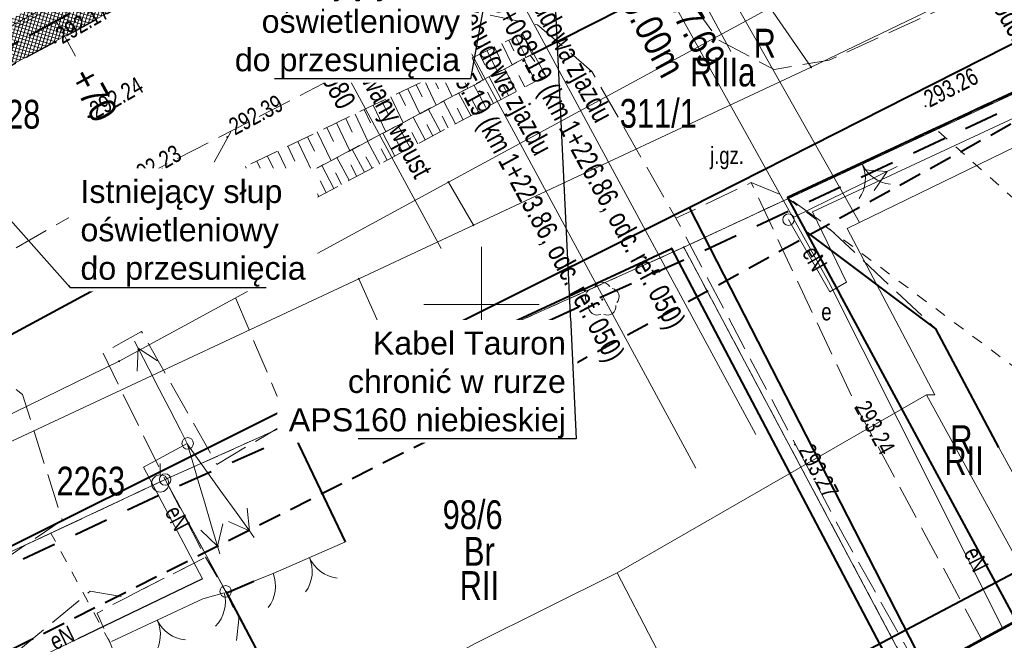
# Model space of a CAD drawing. Header units: metres. Extents: x 7437415 to 7437762, y 5556624 to 5556902.
# Tile 20 of 47: x 7437580 to 7437623, y 5556685 to 5556712. Entities that reach past the tile are written whole.
import ezdxf
from ezdxf import colors
from ezdxf.entities.mleader import LeaderData, LeaderLine
from ezdxf.math import Vec2, Vec3

# ---------------------------------------------------------------- set-up
doc = ezdxf.new("R2010")
doc.units = ezdxf.units.M
doc.header["$MEASUREMENT"] = 0
for name, pattern in [('314-500', [2.5, 2, -0.5]), ('BUBZ01-500', [1.75, 1.25, -0.5]), ('EGBK02-500', [2, 1.5, -0.5]), ('EGBO02-500', [2.5, 1.5, -1]), ('EGBU01-500', [1, 0.5, -0.5]), ('KTCR02-500', [1.5, 1, -0.5]), ('KTJZ01-500', [2, 1.5, -0.5])]:
    doc.linetypes.add(name, pattern=pattern)
doc.layers.get('0').update_dxf_attribs({"color": 250, "lineweight": 5})
for name, color, linetype, lineweight in [('131-Punkt osnowy pomiarowej', 7, 'Continuous', 5), ('131-Punkt osnowy pomiarowej-Atr103', 7, 'Continuous', 5), ('202-Punkt graniczny stabilizowany trwale', 7, 'Continuous', 5), ('203-Punkt załamania granicy działki nie stabilizowany', 7, 'Continuous', 5), ('510-Podpora jednosłupowa symb.-STPOW', 7, 'Continuous', 5), ('905-Brama w ogrodzeniu', 7, 'Continuous', 5), ('brama (linia) - symbol', 7, 'Continuous', 5), ('BUBZ01', 250, 'Continuous', 5), ('BUIB02_01', 250, 'Continuous', 5), ('BUIB05_01', 250, 'Continuous', 5), ('D_kilometraz', 7, 'Continuous', 13), ('D_kraweznik', 7, 'Continuous', 20), ('D_obrzeze', 7, 'Continuous', 20), ('D_opis trasy', 7, 'Continuous', 13), ('D_opisy', 7, 'Continuous', 13), ('DS_chodniki', 4, 'Continuous', 0), ('DS_pobocze', 1, 'Continuous', 0), ('EGBD03', 250, 'Continuous', 5), ('EGBK02', 250, 'Continuous', 5), ('EGBO02', 250, 'Continuous', 5), ('EGBP04_02', 250, 'Continuous', 5), ('EGBP04_03', 250, 'Continuous', 5), ('EGBU01', 250, 'Continuous', 5), ('Elektryka_kanalizacja_technologiczna', 1, '314-500', 40), ('Elektryka_opisy_kabli', 7, 'Continuous', 13), ('furtka (linia) - symbol', 7, 'Continuous', 5), ('KTCR02', 250, 'Continuous', 5), ('KTJZ01', 250, 'Continuous', 5), ('KTOK02', 250, 'Continuous', 5), ('KTOK04', 250, 'Continuous', 5), ('KTOK05_01', 250, 'Continuous', 5), ('MPZP', 250, 'Continuous', 5), ('OBOP02_01', 250, 'Continuous', 5), ('OSSP03', 250, 'Continuous', 5), ('przewód elektroenergetyczny (linia)', 7, 'Continuous', 5), ('przewód elektroenergetyczny (linia)-Atr1', 7, 'Continuous', 5), ('przewód elektroenergetyczny niskiego napięcia (linia) - symbol', 7, 'Continuous', 5), ('punkt wysokościowy sztuczny', 7, 'Continuous', 5), ('RTPW01', 250, 'Continuous', 5), ('RTPW02', 250, 'Continuous', 5), ('rura ochronna - przewód elektroenergetyczny (linia)', 7, 'Continuous', 5), ('rzedne dla projektanta', 250, 'Continuous', 5), ('SUPE', 250, 'Continuous', 5), ('SUPE04', 250, 'Continuous', 5), ('SUPE_01', 250, 'Continuous', 5), ('SUPG_01', 250, 'Continuous', 5), ('SUSM04_01_E', 250, 'Continuous', 5), ('SUUS17_01_E', 250, 'Continuous', 5), ('słup (punkt)', 7, 'Continuous', 5), ('Warstwa 1', 250, 'Continuous', 5), ('Warstwa 3', 250, 'Continuous', 5)]:
    doc.layers.add(name, color=color, linetype=linetype, lineweight=lineweight)
doc.styles.get("Standard").update_dxf_attribs({"font": 'txt.shx', "width": 0.75})
doc.styles.add('STYL_ARIAL', font='simplex.shx', dxfattribs={"width": 0.75, "oblique": 0.1})
doc.styles.add('Style-Arial Narrow', font='ARIALN.TTF')
doc.linetypes.add('KTOK05_01-500', pattern='A,3.75,[13,dgnlstyle-rozp_2015.shx,S=0.002778,R=0,X=0,Y=0],3.75', length=7.5)

# ---------------------------------------------------------------- blocks, each defined once
blk = doc.blocks.new('PE04')
at = {"color": 0, "linetype": 'Continuous', "lineweight": 13, "ltscale": 10}
for p, q in [((46.5, 0), (37.84, 5)), ((6.5, 0), (0, 0)), ((6.5, 0), (16.5, 0)), ((16.5, 0), (26.5, 0)), ((26.5, 0), (36.5, 0)), ((36.5, 0), (46.5, 0)), ((46.5, 0), (37.84, -5)), ((46.5, 0), (50, 0))]:
    blk.add_line(p, q, dxfattribs=at)
blk = doc.blocks.new('OK04')
at = {"color": 0, "linetype": 'Continuous', "lineweight": 0, "ltscale": 10}
blk.add_arc((15, 0.01), 15, 120, 180, dxfattribs=at)
blk = doc.blocks.new('OK02')
at = {"layer": 'brama (linia) - symbol', "color": 0, "linetype": 'Continuous', "lineweight": 13, "ltscale": 10}
for centre, start, end in [((-15, 0), 0, 60), ((15, 0), 120, 180)]:
    blk.add_arc(centre, 15, start, end, dxfattribs=at)
blk = doc.blocks.new('131')
at = {"color": 0, "linetype": 'Continuous', "lineweight": 13, "ltscale": 10}
blk.add_line((0, 3.75), (0, 8.75), dxfattribs=at)
blk.add_circle((0, 0), 3.75, dxfattribs=at)
blk = doc.blocks.new('203')
at = {"layer": '203-Punkt załamania granicy działki nie stabilizowany', "linetype": 'Continuous', "lineweight": 13}
h = blk.add_hatch(color=96, dxfattribs=at)
edge = h.paths.add_edge_path()
edge.add_arc((0, 0), 0.45, 0, 360)
blk = doc.blocks.new('202')
at = {"layer": '202-Punkt graniczny stabilizowany trwale', "color": 96, "linetype": 'Continuous', "lineweight": 13}
blk.add_circle((0, 0), 2.5, dxfattribs=at)
blk = doc.blocks.new('510')
at = {"layer": '510-Podpora jednosłupowa symb.-STPOW', "color": 0, "linetype": 'Continuous', "lineweight": 13}
blk.add_circle((0, 0), 2.5, dxfattribs=at)
blk = doc.blocks.new('PW02')
at = {"layer": 'punkt wysokościowy sztuczny', "linetype": 'Continuous', "lineweight": 13}
h = blk.add_hatch(color=0, dxfattribs=at)
edge = h.paths.add_edge_path()
edge.add_arc((0, 0), 0.45, 0, 360)
blk = doc.blocks.new('905')
at = {"layer": '905-Brama w ogrodzeniu', "color": 0, "linetype": 'Continuous', "lineweight": 13}
for centre, start, end in [((-15, 0), 0, 60), ((15, 0), 120, 180)]:
    blk.add_arc(centre, 15, start, end, dxfattribs=at)
blk = doc.blocks.new('SM04')
at = {"layer": 'słup (punkt)', "color": 0, "linetype": 'Continuous', "lineweight": 13}
blk.add_circle((0, 0), 2.5, dxfattribs=at)
blk = doc.blocks.new('SUUS17_01')
at = {"color": 250, "linetype": 'Continuous', "lineweight": 13}
blk.add_wipeout([(-0.5, 0.25), (0.5, 0.25), (0.5, -0.25), (-0.5, -0.25)], dxfattribs=at).dxf.layer = 'SUUS17_01_E'
blk = doc.blocks.new('SUPE04')
at = {"layer": 'SUPE04', "color": 1, "linetype": 'Continuous', "lineweight": 13}
blk.add_line((5.25, 0), (0.25, 0), dxfattribs=at)
at = {"layer": 'SUPE04', "color": 1, "linetype": 'Continuous', "lineweight": 13, "flags": 128}
blk.add_lwpolyline([(3.9, 0.5), (4.766, 0), (3.9, -0.5)], dxfattribs=at)
blk = doc.blocks.new('OBOP02_01')
at = {"layer": 'OBOP02_01', "linetype": 'Continuous', "lineweight": 13}
h = blk.add_hatch(color=96, dxfattribs=at)
edge = h.paths.add_edge_path()
edge.add_arc((0, 0), 0.05, 0, 360)
at = {"layer": 'OBOP02_01', "color": 96, "linetype": 'Continuous', "lineweight": 13}
for centre, start, end in [((-0.357, 0.116), 102.1471, 221.8529), ((0, 0.375), 30.1471, 149.8529), ((0.357, 0.116), 318.1471, 77.8529), ((-0.22, -0.303), 174.1472, 293.8529), ((0.22, -0.303), 246.1471, 5.8529)]:
    blk.add_arc(centre, 0.375, start, end, dxfattribs=at)
blk = doc.blocks.new('_None')
blk = doc.blocks.new('_Oblique')
at = {"color": 0, "linetype": 'ByBlock', "lineweight": -2}
blk.add_line((-5, -5), (5, 5), dxfattribs=at)

msp = doc.modelspace()

# ---------------------------------------------------------------- hatches: boundary and pattern name
at = {"layer": 'DS_chodniki', "lineweight": 9}
h = msp.add_hatch(dxfattribs=at)
h.set_pattern_fill('CROSSHATCH', color=252, style=0, pattern_type=2)
h.set_pattern_definition([(73.46674, (7437570.81996, 5556706.75558), (-0.1437982, 0.04268577), []), (343.46675, (7437570.81996, 5556706.75558), (0.04268577, 0.1437982), [])])
h.paths.add_polyline_path([(7437562.402, 5556702.828, -0.023893), (7437532.396, 5556688.415), (7437530.778, 5556687.731, -0.394504), (7437522.445, 5556690.787), (7437521.799, 5556692.066), (7437520.46, 5556691.39), (7437521.106, 5556690.111, 0.394504), (7437531.362, 5556686.349), (7437532.98, 5556687.034, 0.021064), (7437559.623, 5556699.646), (7437559.623, 5556699.646), (7437559.888, 5556699.785, 0.002613), (7437563.116, 5556701.508), (7437592.616, 5556717.455), (7437593.223, 5556719.488)])
at = {"layer": 'DS_pobocze', "lineweight": 9}
h = msp.add_hatch(dxfattribs=at)
h.set_pattern_fill('CROSSHATCH', color=252, style=0, pattern_type=2)
h.set_pattern_definition([(73.46674, (7437527.08768, 5556687.80706), (-0.1437982, 0.04268577), []), (343.46675, (7437527.08768, 5556687.80706), (0.04268577, 0.1437982), [])])
edge = h.paths.add_edge_path()
edge.add_line((7437522.395, 5556691.265), (7437521.806, 5556692.07))
edge.add_line((7437521.806, 5556692.07), (7437521.799, 5556692.066))
edge.add_line((7437521.799, 5556692.066), (7437522.445, 5556690.787))
edge.add_arc((7437528.247, 5556693.718), 6.5, 206.8008, 292.9185)
edge.add_line((7437530.778, 5556687.731), (7437532.396, 5556688.415))
edge.add_arc((7437396.683, 5557009.404), 348.5, 292.91854, 298.39337)
edge.add_line((7437562.402, 5556702.828), (7437593.223, 5556719.488))
edge.add_line((7437593.223, 5556719.488), (7437593.104, 5556719.708))
edge.add_line((7437593.104, 5556719.708), (7437562.283, 5556703.048))
edge.add_arc((7437396.683, 5557009.404), 348.25, 292.91854, 298.39337, ccw=False)
edge.add_line((7437532.299, 5556688.645), (7437530.681, 5556687.961))
edge.add_arc((7437528.247, 5556693.718), 6.25, 207.0612, 292.9185, ccw=False)
edge.add_line((7437522.681, 5556690.874), (7437522.395, 5556691.265))

# ---------------------------------------------------------------- linework, layer by layer
at = {"layer": 'BUBZ01', "color": 7, "linetype": 'BUBZ01-500', "lineweight": 13, "flags": 128}
for points in [[(7437524.04, 5556689.42), (7437535.53, 5556693.23), (7437548.16, 5556699.51), (7437558.6, 5556704.26), (7437575.67, 5556713.15), (7437589.43, 5556720.35), (7437590.07, 5556719.5), (7437590.16, 5556717.95), (7437574.86, 5556709.22), (7437552.89, 5556697.48), (7437530.34, 5556687.12), (7437524.27, 5556688.21), (7437524.04, 5556689.42)], [(7437601.78, 5556711.76), (7437602.2, 5556710.86), (7437588.95, 5556703.85), (7437588.42, 5556704.59), (7437588.73, 5556705.5), (7437601.78, 5556711.76)], [(7437588.95, 5556703.85), (7437602.11, 5556710.83), (7437602.79, 5556709.93), (7437589.37, 5556702.79), (7437588.95, 5556703.85)]]:
    msp.add_lwpolyline(points, close=True, dxfattribs=at)
at = {"layer": 'BUBZ01', "color": 7, "linetype": 'Continuous', "lineweight": 13, "flags": 128}
for points in [[(7437601.5, 5556711.63), (7437601.94, 5556710.72)], [(7437600.57, 5556711.18), (7437600.79, 5556710.71)], [(7437600.88, 5556711.33), (7437601.33, 5556710.4)], [(7437601.19, 5556711.48), (7437601.41, 5556711.02)], [(7437599.92, 5556710.87), (7437600.16, 5556710.39)], [(7437600.25, 5556711.02), (7437600.71, 5556710.07)], [(7437598.92, 5556710.39), (7437599.41, 5556709.38)], [(7437599.26, 5556710.55), (7437599.5, 5556710.05)], [(7437599.59, 5556710.71), (7437600.07, 5556709.73)], [(7437602.35, 5556709.7), (7437601.83, 5556710.68)], [(7437597.89, 5556709.89), (7437598.14, 5556709.37)], [(7437598.24, 5556710.06), (7437598.73, 5556709.03)], [(7437598.58, 5556710.23), (7437598.83, 5556709.72)], [(7437600.85, 5556708.9), (7437600.33, 5556709.88)], [(7437601.52, 5556709.25), (7437601, 5556710.24)], [(7437601.88, 5556709.45), (7437601.62, 5556709.94)], [(7437597.17, 5556709.55), (7437597.43, 5556709.01)], [(7437597.53, 5556709.72), (7437598.04, 5556708.66)], [(7437600.19, 5556708.55), (7437599.67, 5556709.54)], [(7437601.18, 5556709.07), (7437600.92, 5556709.57)], [(7437596.43, 5556709.2), (7437596.7, 5556708.64)], [(7437596.8, 5556709.37), (7437597.33, 5556708.28)], [(7437599.54, 5556708.2), (7437599.01, 5556709.19)], [(7437600.52, 5556708.72), (7437600.26, 5556709.22)], [(7437595.29, 5556708.65), (7437595.84, 5556707.5)], [(7437595.68, 5556708.83), (7437595.95, 5556708.27)], [(7437596.06, 5556709.02), (7437596.6, 5556707.89)], [(7437598.88, 5556707.85), (7437598.35, 5556708.84)], [(7437599.87, 5556708.37), (7437599.6, 5556708.87)], [(7437594.51, 5556708.27), (7437595.07, 5556707.09)], [(7437594.9, 5556708.46), (7437595.18, 5556707.88)], [(7437598.22, 5556707.5), (7437597.69, 5556708.49)], [(7437598.55, 5556707.67), (7437598.29, 5556708.17)], [(7437599.21, 5556708.02), (7437598.94, 5556708.52)], [(7437593.7, 5556707.88), (7437594.28, 5556706.67)], [(7437594.11, 5556708.08), (7437594.39, 5556707.48)], [(7437596.9, 5556706.8), (7437596.37, 5556707.79)], [(7437597.56, 5556707.15), (7437597.03, 5556708.14)], [(7437597.89, 5556707.32), (7437597.63, 5556707.82)], [(7437592.87, 5556707.49), (7437593.47, 5556706.24)], [(7437593.29, 5556707.69), (7437593.58, 5556707.07)], [(7437596.24, 5556706.44), (7437595.71, 5556707.44)], [(7437597.23, 5556706.97), (7437596.97, 5556707.47)], [(7437592.02, 5556707.08), (7437592.63, 5556705.8)], [(7437592.45, 5556707.28), (7437592.75, 5556706.65)], [(7437595.58, 5556706.09), (7437595.05, 5556707.09)], [(7437596.57, 5556706.62), (7437596.31, 5556707.12)], [(7437591.15, 5556706.66), (7437591.78, 5556705.35)], [(7437591.59, 5556706.87), (7437591.9, 5556706.22)], [(7437594.92, 5556705.74), (7437594.39, 5556706.73)], [(7437595.91, 5556706.27), (7437595.64, 5556706.76)], [(7437590.24, 5556706.22), (7437590.89, 5556704.87)], [(7437590.7, 5556706.44), (7437591.02, 5556705.78)], [(7437593.59, 5556705.04), (7437593.06, 5556706.03)], [(7437594.25, 5556705.39), (7437593.72, 5556706.38)], [(7437594.59, 5556705.56), (7437594.32, 5556706.06)], [(7437595.25, 5556705.92), (7437594.98, 5556706.41)], [(7437589.18, 5556705.72), (7437589.85, 5556704.33)], [(7437589.75, 5556705.99), (7437590.08, 5556705.31)], [(7437592.93, 5556704.68), (7437592.4, 5556705.68)], [(7437593.92, 5556705.21), (7437593.66, 5556705.71)], [(7437592.26, 5556704.33), (7437591.73, 5556705.33)], [(7437593.26, 5556704.86), (7437592.99, 5556705.36)], [(7437591.6, 5556703.98), (7437591.07, 5556704.97)], [(7437592.6, 5556704.51), (7437592.33, 5556705)], [(7437590.93, 5556703.62), (7437590.4, 5556704.62)], [(7437591.93, 5556704.15), (7437591.67, 5556704.65)], [(7437589.6, 5556702.91), (7437589.07, 5556703.91)], [(7437590.27, 5556703.27), (7437589.74, 5556704.27)], [(7437590.6, 5556703.45), (7437590.34, 5556703.94)], [(7437591.27, 5556703.8), (7437591, 5556704.3)], [(7437589.94, 5556703.09), (7437589.67, 5556703.59)]]:
    msp.add_lwpolyline(points, dxfattribs=at)
at = {"layer": 'BUIB02_01', "color": 7, "linetype": 'Continuous', "lineweight": 13}
for p, q in [((7437601.78, 5556711.76), (7437602.79, 5556709.93)), ((7437588.41, 5556704.65), (7437589.37, 5556702.79))]:
    msp.add_line(p, q, dxfattribs=at)
at = {"layer": 'BUIB02_01', "color": 7, "linetype": 'Continuous', "lineweight": 13, "flags": 128}
msp.add_lwpolyline([(7437622.47, 5556693.78), (7437625.814, 5556687.667)], dxfattribs=at)
at = {"layer": 'BUIB05_01', "color": 7, "linetype": 'Continuous', "lineweight": 40, "flags": 128}
for points in [[(7437608.71, 5556714.16), (7437602.2, 5556710.86)], [(7437577.73, 5556697.71), (7437589.04, 5556703.81)]]:
    msp.add_lwpolyline(points, dxfattribs=at)
at = {"layer": 'D_kilometraz', "flags": 128}
msp.add_lwpolyline([(7437582.366, 5556710.777), (7437581.533, 5556712.316)], dxfattribs=at)
at = {"layer": 'D_kraweznik'}
msp.add_line((7437563.116, 5556701.508), (7437592.616, 5556717.455), dxfattribs=at)
at = {"layer": 'D_obrzeze'}
msp.add_line((7437562.402, 5556702.828), (7437605.532, 5556726.141), dxfattribs=at)
at = {"layer": 'D_opis trasy', "flags": 128}
msp.add_lwpolyline([(7437606.579, 5556718.847), (7437610.827, 5556710.989)], dxfattribs=at)
at = {"layer": 'D_opisy'}
for p, q in [((7437597.89, 5556720.305), (7437611.919, 5556694.351)), ((7437595.251, 5556718.879), (7437609.306, 5556692.878)), ((7437590.687, 5556716.412), (7437598.248, 5556702.425))]:
    msp.add_line(p, q, dxfattribs=at)
at = {"layer": 'EGBD03', "color": 96, "linetype": 'Continuous', "lineweight": 13, "flags": 128}
for points in [[(7437614.32, 5556710.3), (7437641.84, 5556723.56)], [(7437646.68, 5556720.13), (7437608.79, 5556702.48)], [(7437598.57, 5556705.31), (7437612.54, 5556712.89)], [(7437614.32, 5556710.3), (7437612.54, 5556712.89)], [(7437599.65, 5556703.44), (7437614.32, 5556710.3)], [(7437598.57, 5556705.31), (7437584.26, 5556697.53)], [(7437598.57, 5556705.31), (7437599.65, 5556703.44)], [(7437594.67, 5556701.11), (7437599.65, 5556703.44)], [(7437608.79, 5556702.48), (7437596.53, 5556696.98)], [(7437594.67, 5556701.11), (7437568.16, 5556688.71)], [(7437594.67, 5556701.11), (7437596.37, 5556697.32)], [(7437549.89, 5556680.73), (7437584.26, 5556697.53)], [(7437596.53, 5556696.98), (7437596.37, 5556697.32)], [(7437586.26, 5556692.39), (7437596.53, 5556696.98)], [(7437586.26, 5556692.39), (7437578.68, 5556688.84)], [(7437586.26, 5556692.39), (7437588.89, 5556687.53)], [(7437588.89, 5556687.53), (7437596.998, 5556672.043)]]:
    msp.add_lwpolyline(points, dxfattribs=at)
at = {"layer": 'EGBK02', "color": 96, "linetype": 'EGBK02-500', "lineweight": 13, "flags": 128}
for points in [[(7437586.26, 5556692.39), (7437581.3, 5556690.06)], [(7437588.89, 5556687.53), (7437586.26, 5556692.39)], [(7437581.3, 5556690.06), (7437578.68, 5556688.84)], [(7437596.998, 5556672.043), (7437588.89, 5556687.53)]]:
    msp.add_lwpolyline(points, dxfattribs=at)
at = {"layer": 'EGBU01', "color": 96, "linetype": 'EGBU01-500', "lineweight": 13, "flags": 128}
for points in [[(7437619.76, 5556707.6), (7437646.68, 5556720.13)], [(7437646.68, 5556720.13), (7437619.76, 5556707.6)], [(7437619.76, 5556707.6), (7437613.32, 5556704.6)], [(7437613.32, 5556704.6), (7437619.76, 5556707.6)], [(7437631.42, 5556697.19), (7437619.76, 5556707.6)], [(7437608.79, 5556702.48), (7437613.32, 5556704.6)], [(7437613.32, 5556704.6), (7437608.79, 5556702.48)], [(7437608.79, 5556702.48), (7437596.53, 5556696.98)], [(7437596.53, 5556696.98), (7437608.79, 5556702.48)], [(7437596.53, 5556696.98), (7437586.26, 5556692.39)], [(7437586.26, 5556692.39), (7437596.53, 5556696.98)], [(7437586.26, 5556692.39), (7437581.3, 5556690.06)], [(7437581.3, 5556690.06), (7437586.26, 5556692.39)], [(7437586.26, 5556692.39), (7437588.89, 5556687.53)], [(7437588.89, 5556687.53), (7437586.26, 5556692.39)], [(7437581.3, 5556690.06), (7437578.68, 5556688.84)], [(7437578.68, 5556688.84), (7437581.3, 5556690.06)], [(7437583.87, 5556685.3), (7437581.3, 5556690.06)], [(7437588.89, 5556687.53), (7437596.998, 5556672.043)], [(7437596.998, 5556672.043), (7437588.89, 5556687.53)]]:
    msp.add_lwpolyline(points, dxfattribs=at)
at = {"layer": 'Elektryka_kanalizacja_technologiczna'}
msp.add_line((7437562.759, 5556702.168), (7437606.252, 5556725.682), dxfattribs=at)
at = {"layer": 'KTCR02', "color": 7, "linetype": 'KTCR02-500', "lineweight": 13, "flags": 128}
msp.add_lwpolyline([(7437579.22, 5556662.5), (7437579.39, 5556669.07), (7437584.18, 5556677.18), (7437585.74, 5556680.27), (7437583.87, 5556685.3), (7437583.31, 5556686.59), (7437584.59, 5556687.27), (7437588.01, 5556689.01), (7437588.89, 5556687.53), (7437589.46, 5556686.32), (7437589.32, 5556685.09), (7437590, 5556683.81), (7437589.55, 5556683.08), (7437588.49, 5556679.13), (7437590.29, 5556675.55), (7437592.5, 5556673.98), (7437595.057, 5556670.991)], dxfattribs=at)
at = {"layer": 'KTJZ01', "color": 7, "linetype": 'KTJZ01-500', "lineweight": 13, "flags": 128}
msp.add_lwpolyline([(7437639.91, 5556733.3), (7437648.13, 5556737.1), (7437647.63, 5556734.07), (7437652.6, 5556723.04), (7437646.61, 5556720.21), (7437619.73, 5556707.68), (7437613.29, 5556704.65), (7437611.72, 5556705.29), (7437608.45, 5556703.74), (7437604.8, 5556710.12), (7437602.44, 5556712.14), (7437599.33, 5556712.79), (7437607.41, 5556717.03), (7437608.14, 5556715.01), (7437609.09, 5556713.14), (7437610.29, 5556711.49), (7437612.71, 5556710.2), (7437615.11, 5556710.61), (7437627.71, 5556716.39), (7437641.39, 5556723.55), (7437643.11, 5556725.99), (7437640.63, 5556731.4), (7437639.91, 5556733.3)], close=True, dxfattribs=at)
msp.add_lwpolyline([(7437589.109, 5556707.502), (7437587.51, 5556704.57), (7437591.6, 5556694.89), (7437588.51, 5556693.05), (7437585.23, 5556698.82), (7437583.56, 5556697.89), (7437586.26, 5556692.39), (7437588.01, 5556689.01), (7437584.59, 5556687.27), (7437583.01, 5556687.54), (7437568.72, 5556675.73), (7437566.49, 5556680.22), (7437581.79, 5556690.63), (7437580.06, 5556696.08), (7437576.97, 5556698.63), (7437575.78, 5556700.17)], dxfattribs=at)
at = {"layer": 'KTOK02', "color": 7, "linetype": 'Continuous', "lineweight": 13, "flags": 128}
for points in [[(7437594.1, 5556689.69), (7437590.95, 5556688.31)], [(7437587.9, 5556687.21), (7437583.93, 5556685.36)]]:
    msp.add_lwpolyline(points, dxfattribs=at)
at = {"layer": 'KTOK04', "color": 7, "linetype": 'Continuous', "lineweight": 13, "flags": 128}
for points in [[(7437590.95, 5556688.31), (7437590.12, 5556687.98)], [(7437588.82, 5556687.47), (7437587.9, 5556687.21)]]:
    msp.add_lwpolyline(points, dxfattribs=at)
at = {"layer": 'KTOK05_01', "color": 7, "linetype": 'KTOK05_01-500', "lineweight": 40, "flags": 128}
for points in [[(7437594.1, 5556689.69), (7437591.6, 5556694.89), (7437596.53, 5556696.98), (7437608.26, 5556702.42)], [(7437588.9, 5556687.46), (7437590.11, 5556687.98)], [(7437588.89, 5556687.53), (7437597.032, 5556672.062)]]:
    msp.add_lwpolyline(points, dxfattribs=at)
at = {"layer": 'przewód elektroenergetyczny (linia)', "color": 1, "linetype": 'Continuous', "lineweight": 13, "flags": 128}
msp.add_lwpolyline([(7437570.15, 5556675.06), (7437569.67, 5556675.52), (7437578.26, 5556683.46), (7437582.47, 5556685.47), (7437587.88, 5556688.07), (7437585.32, 5556692.93), (7437587.22, 5556693.96)], dxfattribs=at)
at = {"layer": 'rura ochronna - przewód elektroenergetyczny (linia)', "color": 1, "linetype": 'Continuous', "lineweight": 30, "flags": 128}
msp.add_lwpolyline([(7437587.88, 5556688.07), (7437582.47, 5556685.47)], dxfattribs=at)
at = {"layer": 'rzedne dla projektanta', "color": 7, "linetype": 'Continuous', "lineweight": 40}
for centre in [(7437581.48, 5556711.39), (7437596.08, 5556711.07), (7437582.95, 5556708.15), (7437584.6, 5556705.2)]:
    msp.add_circle(centre, 0.0225, dxfattribs=at)
at = {"layer": 'SUPG_01', "color": 52, "linetype": 'Continuous', "lineweight": 13}
msp.add_line((7437616.425, 5556703.555), (7437597.224, 5556737.471), dxfattribs=at)
at = {"layer": 'SUPG_01', "color": 52, "linetype": 'Continuous', "lineweight": 13, "flags": 128}
for points in [[(7437619.69, 5556696.07), (7437619.33, 5556696.07), (7437605.899, 5556688.332), (7437599.734, 5556685.262), (7437589.523, 5556679.677), (7437568.76, 5556670.23), (7437547.783, 5556659.698), (7437510.677, 5556638.674)], [(7437624.376, 5556686.888), (7437619.33, 5556696.07)], [(7437605.899, 5556688.332), (7437610.54, 5556679.386)]]:
    msp.add_lwpolyline(points, dxfattribs=at)
at = {"layer": 'Warstwa 3', "color": 7, "linetype": 'Continuous', "lineweight": 0}
for p, q in [((7437600, 5556702.5), (7437600, 5556697.5)), ((7437600, 5556702.5), (7437600, 5556697.5)), ((7437597.5, 5556700), (7437600, 5556700)), ((7437600, 5556700), (7437602.5, 5556700))]:
    msp.add_line(p, q, dxfattribs=at)

# ---------------------------------------------------------------- block references
at = {"layer": '131-Punkt osnowy pomiarowej', "color": 7, "linetype": 'Continuous', "lineweight": 13, "xscale": 0.1, "yscale": 0.1, "zscale": 0.1}
msp.add_blockref('131', (7437586.045, 5556692.218), dxfattribs=at)
at = {"layer": 'EGBP04_02', "color": 96, "linetype": 'Continuous', "lineweight": 13, "xscale": 0.1, "yscale": 0.1, "zscale": 0.1}
for p in [(7437586.26, 5556692.39), (7437588.89, 5556687.53)]:
    msp.add_blockref('202', p, dxfattribs=at)
at = {"layer": 'EGBP04_03', "color": 96, "linetype": 'Continuous', "lineweight": 13, "xscale": 0.1, "yscale": 0.1, "zscale": 0.1}
for p in [(7437614.32, 5556710.3), (7437598.57, 5556705.31), (7437599.65, 5556703.44), (7437608.79, 5556702.48), (7437594.67, 5556701.11), (7437584.26, 5556697.53), (7437596.37, 5556697.32), (7437596.53, 5556696.98)]:
    msp.add_blockref('203', p, dxfattribs=at)
at = {"layer": 'furtka (linia) - symbol', "color": 7, "linetype": 'Continuous', "lineweight": 13, "xscale": 0.1, "yscale": 0.1, "zscale": 0.1}
for p, rotation in [((7437590.95, 5556688.31), 201.682), ((7437588.82, 5556687.47), 195.781)]:
    msp.add_blockref('OK04', p, dxfattribs=dict(at, rotation=rotation))
at = {"layer": 'KTOK02', "color": 7, "linetype": 'Continuous', "lineweight": 13, "xscale": 0.1, "yscale": 0.1, "zscale": 0.1}
for name, p, rotation in [('905', (7437616.54, 5556706.09), 204.903), ('OK02', (7437592.525, 5556689), 203.6579999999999), ('OK02', (7437585.915, 5556686.285), 204.985)]:
    msp.add_blockref(name, p, dxfattribs=dict(at, rotation=rotation))
at = {"layer": 'OBOP02_01', "color": 96, "linetype": 'Continuous', "lineweight": 13}
msp.add_blockref('OBOP02_01', (7437605.247, 5556700.213), dxfattribs=at)
at = {"layer": 'przewód elektroenergetyczny niskiego napięcia (linia) - symbol', "color": 1, "linetype": 'Continuous', "lineweight": 13, "xscale": 0.1, "yscale": 0.1, "zscale": 0.1}
for p, rotation in [((7437587.22, 5556693.96), 117.236), ((7437587.22, 5556693.96), 286.407), ((7437587.22, 5556693.94), 305.496)]:
    msp.add_blockref('PE04', p, dxfattribs=dict(at, rotation=rotation))
at = {"layer": 'RTPW02', "color": 7, "linetype": 'Continuous', "lineweight": 13, "xscale": 0.1, "yscale": 0.1, "zscale": 0.1}
for p in [(7437619.29, 5556708.61), (7437588.96, 5556707.27), (7437616.31, 5556695.52), (7437613.62, 5556693.91)]:
    msp.add_blockref('PW02', p, dxfattribs=at)
at = {"layer": 'SUPE04', "color": 1, "linetype": 'Continuous', "lineweight": 13, "rotation": 26.07000000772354}
msp.add_blockref('SUPE04', (7437613.34, 5556703.68), dxfattribs=at)
at = {"layer": 'SUSM04_01_E', "color": 7, "linetype": 'Continuous', "lineweight": 13, "xscale": 0.1, "yscale": 0.1, "zscale": 0.1}
for name, p in [('510', (7437613.34, 5556703.68)), ('SM04', (7437587.24, 5556693.96))]:
    msp.add_blockref(name, p, dxfattribs=at)
at = {"layer": 'SUUS17_01_E', "color": 7, "linetype": 'Continuous', "lineweight": 13, "rotation": 25.04838511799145}
msp.add_blockref('SUUS17_01', (7437615.14, 5556700.55), dxfattribs=at)

# ---------------------------------------------------------------- texts
at = {"layer": '131-Punkt osnowy pomiarowej-Atr103', "color": 7, "lineweight": 30, "insert": (7437581.544, 5556691.68), "char_height": 1.25, "attachment_point": 7, "line_spacing_factor": 0.6}
msp.add_mtext('\\FWORKING_1250;\\H1x;\\W0.8;2263', dxfattribs=at)
at = {"layer": 'D_kilometraz', "insert": (7437582.603, 5556710.137), "char_height": 1.2, "attachment_point": 4, "rotation": 298.3934, "line_spacing_factor": 1.6, "style": 'Style-Arial Narrow'}
msp.add_mtext('+70', dxfattribs=at)
at = {"layer": 'D_opis trasy', "char_height": 1.2, "rotation": 298.3934, "style": 'Style-Arial Narrow'}
for s, insert, attachment_point, line_spacing_factor in [('PL\\Pkm 0+097.69', (7437607.077, 5556717.84), 4, 0.85), ('R=-350.00m', (7437608.379, 5556710.017), 6, 0.35)]:
    msp.add_mtext(s, dxfattribs=dict(at, insert=insert, attachment_point=attachment_point, line_spacing_factor=line_spacing_factor))
at = {"layer": 'D_opisy', "char_height": 0.9, "attachment_point": 1}
for s, insert, rotation in [('\\pt11;\\fArial|b0|i0|c238238|p39;Przebudowa zjazdu\\Pkm 0+106.79 (km 1+245.46, odc. ref. 050)', (7437618.28, 5556724.537), 299.8838), ('\\pt11;\\fArial|b0|i0|c238238|p39;Przebudowa zjazdu\\Pkm 0+088.19 (km 1+226.86, odc. ref. 050)', (7437601.848, 5556715.482), 298.3934), ('\\pt11;\\fArial|b0|i0|c238238|p39;Przebudowa zjazdu\\Pkm 0+085.19 (km 1+223.86, odc. ref. 050)', (7437599.209, 5556714.056), 298.3934), ('\\pt11;\\fArial|b0|i0|c238238|p39;Projektowany wpust\\Pkm 0+080', (7437593.924, 5556713.202), 298.3934)]:
    msp.add_mtext(s, dxfattribs=dict(at, insert=insert, rotation=rotation))
at = {"layer": 'EGBD03', "color": 96, "linetype": 'Continuous', "lineweight": 30, "char_height": 1.25, "attachment_point": 7, "line_spacing_factor": 0.6}
for s, insert in [('\\FWORKING_1250;\\H1x;\\W0.8;311/1', (7437606.009, 5556707.657)), ('\\FWORKING_1250;\\H1x;\\W0.8;98/6', (7437598.316, 5556690.22))]:
    msp.add_mtext(s, dxfattribs=dict(at, insert=insert))
at = {"layer": 'EGBK02', "color": 96, "linetype": 'Continuous', "lineweight": 30, "char_height": 1.25, "line_spacing_factor": 0.6}
for s, insert, attachment_point in [('\\FWORKING_1250;\\H1x;\\W0.8;RIIIa', (7437609.07, 5556710.721), 1), ('\\FWORKING_1250;\\H1x;\\W0.8;RII', (7437620.11, 5556693.832), 1), ('\\FWORKING_1250;\\H1x;\\W0.8;RII', (7437599.055, 5556687.16), 7)]:
    msp.add_mtext(s, dxfattribs=dict(at, insert=insert, attachment_point=attachment_point))
at = {"layer": 'EGBU01', "color": 96, "linetype": 'Continuous', "lineweight": 30, "char_height": 1.25, "attachment_point": 7, "line_spacing_factor": 0.6}
for s, insert in [('\\FWORKING_1250;\\H1x;\\W0.8;R', (7437611.824, 5556710.724)), ('\\FWORKING_1250;\\H1x;\\W0.8;R', (7437620.365, 5556693.499)), ('\\FWORKING_1250;\\H1x;\\W0.8;Br', (7437599.241, 5556688.648))]:
    msp.add_mtext(s, dxfattribs=dict(at, insert=insert))
at = {"layer": 'KTJZ01', "color": 7, "linetype": 'Continuous', "lineweight": 13, "char_height": 0.75, "attachment_point": 7, "line_spacing_factor": 0.6}
for s, insert in [('\\FWORKING_1250;\\H1x;\\W0.8;j.gz.', (7437609.93, 5556705.87)), ('\\FWORKING_1250;\\H1x;\\W0.8;j.i.', (7437582.76, 5556701.5))]:
    msp.add_mtext(s, dxfattribs=dict(at, insert=insert))
at = {"layer": 'OSSP03', "color": 7, "linetype": 'Continuous', "lineweight": 30, "insert": (7437577.862, 5556707.618), "char_height": 1.25, "attachment_point": 7, "line_spacing_factor": 0.6}
msp.add_mtext('\\FWORKING_1250;\\H1x;\\W0.8;1028', dxfattribs=at)
at = {"layer": 'przewód elektroenergetyczny (linia)-Atr1', "color": 1, "char_height": 0.75, "attachment_point": 4, "line_spacing_factor": 0.6}
for insert, rotation in [((7437586.553, 5556691.161), 297.778), ((7437581.32, 5556685.295), 25.669)]:
    msp.add_mtext('\\FWORKING_1250;\\H1x;\\W0.8;eN', dxfattribs=dict(at, insert=insert, rotation=rotation))
at = {"layer": 'RTPW01', "color": 7, "linetype": 'Continuous', "lineweight": 13, "char_height": 0.75, "attachment_point": 7, "line_spacing_factor": 0.6}
for s, insert, rotation in [('\\FWORKING_1250;\\H1x;\\W0.8;293.26', (7437619.474, 5556708.527), 27.056), ('\\FWORKING_1250;\\H1x;\\W0.8;292.39', (7437589.298, 5556707.319), 28.059), ('\\FWORKING_1250;\\H1x;\\W0.8;293.24', (7437616.161, 5556695.54), 298.668), ('\\FWORKING_1250;\\H1x;\\W0.8;293.27', (7437613.739, 5556693.663), 297.835)]:
    msp.add_mtext(s, dxfattribs=dict(at, insert=insert, rotation=rotation))
at = {"layer": 'rzedne dla projektanta', "color": 7, "linetype": 'Continuous', "lineweight": 0, "char_height": 0.75, "attachment_point": 7, "line_spacing_factor": 0.6}
for s, insert, rotation in [('\\FWORKING_1250;\\H1x;\\W0.8; 292.17', (7437581.604, 5556711.173), 29.8108), ('\\FWORKING_1250;\\H1x;\\W0.8; 292.65', (7437596.2, 5556710.851), 28.698), ('\\FWORKING_1250;\\H1x;\\W0.8; 292.24', (7437583.074, 5556707.933), 29.8108), ('\\FWORKING_1250;\\H1x;\\W0.8; 292.23', (7437584.724, 5556704.983), 29.8108)]:
    msp.add_mtext(s, dxfattribs=dict(at, insert=insert, rotation=rotation))
at = {"layer": 'SUPE', "color": 1, "linetype": 'Continuous', "lineweight": 13, "insert": (7437613.892, 5556702.241), "char_height": 0.75, "attachment_point": 7, "rotation": 299.765, "line_spacing_factor": 0.6}
msp.add_mtext('\\FWORKING_1250;\\H1x;\\W0.8;eN', dxfattribs=at)
at = {"layer": 'SUPE_01', "color": 1, "linetype": 'Continuous', "lineweight": 13, "insert": (7437621.151, 5556688.75), "char_height": 0.75, "attachment_point": 8, "rotation": 296.6717, "line_spacing_factor": 0.6}
msp.add_mtext('\\FWORKING;\\H1x;\\W0.8;eN', dxfattribs=at)
at = {"layer": 'SUUS17_01_E', "color": 7, "linetype": 'Continuous', "lineweight": 13, "insert": (7437614.762, 5556699.293), "char_height": 0.75, "attachment_point": 7, "line_spacing_factor": 0.6}
msp.add_mtext('\\FWORKING;\\H1x;\\W0.8;e', dxfattribs=at)

# ---------------------------------------------------------------- next in the draw order: linework, layer by layer
at = {"layer": 'BUIB02_01', "color": 212, "linetype": 'Continuous', "lineweight": 40}
msp.add_line((7437609.016, 5556704.209), (7437619.315, 5556684.139), dxfattribs=at)
at = {"layer": 'BUIB02_01', "color": 212, "linetype": 'Continuous', "lineweight": 40, "flags": 128}
msp.add_lwpolyline([(7437578.709, 5556689.08), (7437609.016, 5556704.209), (7437638.73, 5556719.29), (7437644.506, 5556722.382), (7437654.627, 5556703.284)], dxfattribs=at)
at = {"layer": 'EGBD03', "color": 96, "linetype": 'Continuous', "lineweight": 13, "flags": 128}
msp.add_lwpolyline([(7437608.79, 5556702.48), (7437618.728, 5556683.825)], dxfattribs=at)
at = {"layer": 'EGBO02', "color": 96, "linetype": 'EGBO02-500', "lineweight": 40, "flags": 128}
msp.add_lwpolyline([(7437509.408, 5556641.775), (7437527.366, 5556653.573), (7437535.53, 5556659.046), (7437540.808, 5556662.655), (7437546.047, 5556666.094), (7437546.417, 5556666.344), (7437547.687, 5556667.174), (7437556.491, 5556673.156), (7437559.221, 5556675.006), (7437566.622, 5556680.047), (7437572.551, 5556684.096), (7437578.927, 5556688.403), (7437581.512, 5556689.607), (7437586.468, 5556691.935), (7437596.734, 5556696.524), (7437608.998, 5556702.025), (7437613.531, 5556704.147), (7437646.901, 5556719.682), (7437664.231, 5556728.731), (7437679.981, 5556736.007), (7437721.816, 5556755.672), (7437743.341, 5556772.789), (7437751.664, 5556779.423)], dxfattribs=at)
at = {"layer": 'EGBU01', "color": 96, "linetype": 'EGBU01-500', "lineweight": 13, "flags": 128}
for points in [[(7437613.32, 5556704.6), (7437628.35, 5556693.39)], [(7437618.728, 5556683.825), (7437608.79, 5556702.48)], [(7437608.79, 5556702.48), (7437618.728, 5556683.825)]]:
    msp.add_lwpolyline(points, dxfattribs=at)
at = {"layer": 'KTJZ01', "color": 7, "linetype": 'KTJZ01-500', "lineweight": 13, "flags": 128}
for points in [[(7437487.24, 5556665.88), (7437500.01, 5556668.65), (7437509.93, 5556671.34), (7437514.81, 5556672.66), (7437528.54, 5556677.57), (7437546.18, 5556685.08), (7437562.31, 5556693.39), (7437575.78, 5556700.17), (7437584.6, 5556705.2), (7437599.33, 5556712.79), (7437607.41, 5556717.03), (7437624.22, 5556725.75), (7437636.91, 5556731.79), (7437639.91, 5556733.3), (7437648.13, 5556737.1), (7437664.08, 5556744.94), (7437674.41, 5556750.47), (7437695.47, 5556762.01), (7437726.23, 5556778.98), (7437745.592, 5556790.579), (7437740.524, 5556799.89), (7437726.071, 5556794.065), (7437721.424, 5556793.261), (7437718.653, 5556793.684), (7437716.454, 5556794.853), (7437714.78, 5556796.65), (7437713.44, 5556798.18), (7437704.05, 5556814.76), (7437696.46, 5556806.77), (7437698.53, 5556806.84), (7437700.74, 5556806.26), (7437702.79, 5556804.94), (7437704.06, 5556803.16), (7437709.44, 5556793.77), (7437711.44, 5556790.12), (7437712.13, 5556787.63), (7437712.21, 5556785.35), (7437711.59, 5556783.66), (7437709.87, 5556781.76), (7437701.28, 5556777.09), (7437699.42, 5556776.48), (7437697.78, 5556776.19), (7437695.76, 5556776.41), (7437693.65, 5556777.51), (7437692.09, 5556778.89), (7437690.49, 5556781.22), (7437685.25, 5556778.28), (7437686.1, 5556775.03), (7437686.085, 5556773.72), (7437685.81, 5556772.51), (7437685.3, 5556771.32), (7437684.475, 5556769.98), (7437683.43, 5556768.68), (7437682.12, 5556767.23), (7437680.52, 5556765.9), (7437679.609, 5556765.424), (7437667.4, 5556758.73), (7437656.58, 5556752.94), (7437646.03, 5556747.24), (7437635.04, 5556741.31), (7437625.46, 5556735.97), (7437617.31, 5556731.03), (7437610.73, 5556727.32), (7437599.83, 5556721.28), (7437592.56, 5556717.41), (7437581.48, 5556711.39), (7437572.19, 5556706.38), (7437570.63, 5556705.57), (7437559.43, 5556699.57), (7437555.27, 5556697.37), (7437547.58, 5556693.6), (7437542.1, 5556690.99), (7437536.78, 5556688.64), (7437527.13, 5556684.56), (7437524.75, 5556685.69), (7437522.99, 5556687.15), (7437521.44, 5556689.45), (7437520.46, 5556691.39), (7437515.43, 5556689.51), (7437516.09, 5556686.202), (7437515.98, 5556684.5), (7437514.73, 5556681.38), (7437513.55, 5556680.28), (7437512.1, 5556679.32), (7437507.87, 5556678.13), (7437498.81, 5556675.82), (7437492.9, 5556674.29)], [(7437621.723, 5556685.449), (7437616.31, 5556695.52), (7437611.72, 5556705.29)], [(7437619.068, 5556684.009), (7437615.7, 5556690.01), (7437608.45, 5556703.74)]]:
    msp.add_lwpolyline(points, dxfattribs=at)
msp.add_lwpolyline([(7437625.815, 5556687.668), (7437637.065, 5556693.767), (7437636.93, 5556693.7), (7437635.79, 5556693.68), (7437634.79, 5556694.24), (7437630.04, 5556701.47), (7437626.04, 5556707.68), (7437625.83, 5556709.29), (7437625.95, 5556709.72), (7437628.67, 5556710.98), (7437628.37, 5556711.66), (7437613.29, 5556704.65), (7437614.86, 5556703.53), (7437619.74, 5556698.93), (7437622.47, 5556693.78), (7437625.815, 5556687.668)], close=True, dxfattribs=at)
at = {"layer": 'KTOK05_01', "color": 7, "linetype": 'KTOK05_01-500', "lineweight": 40, "flags": 128}
for points in [[(7437655.254, 5556703.63), (7437646.61, 5556720.21), (7437628.37, 5556711.66), (7437613.29, 5556704.65), (7437623.217, 5556686.259)], [(7437622.47, 5556693.78), (7437619.74, 5556698.93), (7437614.17, 5556703.12)], [(7437618.204, 5556683.541), (7437608.27, 5556702.43), (7437608.26, 5556702.42)]]:
    msp.add_lwpolyline(points, dxfattribs=at)
at = {"layer": 'MPZP', "color": 212, "linetype": 'KTCR02-500', "lineweight": 40, "flags": 128}
msp.add_lwpolyline([(7437480.406, 5556653.046), (7437497.678, 5556655.366), (7437530.257, 5556663.123), (7437555.691, 5556673.002), (7437601.685, 5556696.111), (7437651.01, 5556723.248), (7437712.92, 5556755.928), (7437752.943, 5556777.073)], dxfattribs=at)
at = {"layer": 'MPZP', "color": 212, "linetype": 'KTOK05_01-500', "lineweight": 40, "flags": 128}
msp.add_lwpolyline([(7437495.183, 5556636.991), (7437534.91, 5556646.91), (7437607.002, 5556679.825), (7437691.32, 5556724.349), (7437761.13, 5556762.033)], dxfattribs=at)
at = {"layer": 'SUPE', "color": 1, "linetype": 'Continuous', "lineweight": 13, "flags": 128}
for points in [[(7437615.14, 5556700.55), (7437615.85, 5556700.97), (7437614.38, 5556704.02), (7437646.35, 5556718.94), (7437654.54, 5556703.243)], [(7437615.14, 5556700.55), (7437613.34, 5556703.68)]]:
    msp.add_lwpolyline(points, dxfattribs=at)
at = {"layer": 'SUPE_01', "color": 1, "linetype": 'Continuous', "lineweight": 13, "flags": 128}
msp.add_lwpolyline([(7437622.632, 5556685.942), (7437615.073, 5556700.991), (7437601.635, 5556725.162)], dxfattribs=at)
at = {"layer": 'SUPG_01', "color": 52, "linetype": 'Continuous', "lineweight": 13, "flags": 128}
msp.add_lwpolyline([(7437619.69, 5556696.07), (7437615.88, 5556703.29), (7437662.91, 5556726.18), (7437714.76, 5556751.4), (7437750.66, 5556770.86), (7437751.48, 5556771.35)], dxfattribs=at)
at = {"layer": 'Warstwa 1', "color": 207, "linetype": 'Continuous', "lineweight": 53, "true_color": 0x6e1e6e, "flags": 128}
msp.add_lwpolyline([(7437466.384, 5556694.725), (7437479.253, 5556654.299), (7437507.556, 5556623.548), (7437507.556, 5556623.548), (7437761.553, 5556761.255), (7437724.258, 5556829.774), (7437466.384, 5556694.725)], close=True, dxfattribs=at)

# ---------------------------------------------------------------- next in the draw order: leaders
at = {"layer": 'Elektryka_opisy_kabli', "linetype": 'Continuous', "lineweight": 13}
ml = msp.add_multileader_mtext('Standard', dxfattribs=at)
ml.set_content('{\\fArial|b0|i0|c238|p34;\\W1;Istniejący słup\\Poświetleniowy\\Pdo przesunięcia}', color=256, style='STYL_ARIAL')
ml.set_leader_properties()
ml.set_arrow_properties(name='NONE')
ml.build(insert=Vec2(0, 0))
ml.multileader.update_dxf_attribs({"text_left_attachment_type": 5, "text_right_attachment_type": 5, "dogleg_length": 0.36, "arrow_head_size": 0.1})
ctx = ml.context
ctx.base_point, ctx.char_height, ctx.arrow_head_size, ctx.landing_gap_size, ctx.plane_origin = Vec3(7437582.491, 5556700.74), 1, 0.1, 0.09, Vec3(7437531.874, 5556672.028)
ctx.left_attachment, ctx.right_attachment = 5, 5
notes = []
notes.append((ctx, [(0, (1, 1, 0), (7437582.131, 5556700.74), (1, 0), 0.36, [(0, [(7437576.396, 5556707.203)], 0, [])])]))
ctx.mtext.insert, ctx.mtext.line_spacing_style, ctx.mtext.flow_direction = Vec3(7437582.581, 5556705.406), 2, 5
ctx.mtext.has_bg_fill, ctx.mtext.bg_color, ctx.mtext.bg_scale_factor, ctx.mtext.bg_transparency, ctx.mtext.use_window_bg_color = 1, -1027028792, 1.5, 0, 1
for ctx, leaders in notes:
    for number, flags, end, landing, length, lines in leaders:
        leader = LeaderData()
        leader.index, (leader.has_last_leader_line, leader.has_dogleg_vector, leader.attachment_direction) = number, flags
        leader.last_leader_point, leader.dogleg_vector, leader.dogleg_length = Vec3(end), Vec3(landing), length
        for number, points, colour, breaks in lines:
            line = LeaderLine()
            line.index, line.vertices, line.color, line.breaks = number, Vec3.list(points), colors.encode_raw_color(colour), breaks
            leader.lines.append(line)
        ctx.leaders.append(leader)

# ---------------------------------------------------------------- next in the draw order: leaders
ml = msp.add_multileader_mtext('Standard', dxfattribs=at)
ml.set_content('{\\fArial|b0|i0|c238|p34;\\W1;Istniejący słup\\Poświetleniowy\\Pdo przesunięcia}', color=256, style='STYL_ARIAL')
ml.set_leader_properties()
ml.set_arrow_properties(name='NONE')
ml.build(insert=Vec2(0, 0))
ml.multileader.update_dxf_attribs({"text_left_attachment_type": 5, "text_right_attachment_type": 5, "dogleg_length": 0.36, "arrow_head_size": 0.1})
ctx = ml.context
ctx.base_point, ctx.char_height, ctx.arrow_head_size, ctx.landing_gap_size, ctx.plane_origin = Vec3(7437589.3, 5556709.797), 1, 0.1, 0.09, Vec3(7437557.566, 5556686)
ctx.left_attachment, ctx.right_attachment, ctx.text_align_type = 5, 5, 2
notes = []
notes.append((ctx, [(1, (1, 1, 0), (7437599.52, 5556709.797), (-1, 0), 0.36, [(0, [(7437601.535, 5556720.809)], 0, [])])]))
ctx.mtext.insert, ctx.mtext.alignment, ctx.mtext.line_spacing_style, ctx.mtext.flow_direction = Vec3(7437599.07, 5556714.463), 3, 2, 5
ctx.mtext.has_bg_fill, ctx.mtext.bg_color, ctx.mtext.bg_scale_factor, ctx.mtext.bg_transparency, ctx.mtext.use_window_bg_color = 1, -1027028792, 1.5, 0, 1
for ctx, leaders in notes:
    for number, flags, end, landing, length, lines in leaders:
        leader = LeaderData()
        leader.index, (leader.has_last_leader_line, leader.has_dogleg_vector, leader.attachment_direction) = number, flags
        leader.last_leader_point, leader.dogleg_vector, leader.dogleg_length = Vec3(end), Vec3(landing), length
        for number, points, colour, breaks in lines:
            line = LeaderLine()
            line.index, line.vertices, line.color, line.breaks = number, Vec3.list(points), colors.encode_raw_color(colour), breaks
            leader.lines.append(line)
        ctx.leaders.append(leader)

# ---------------------------------------------------------------- next in the draw order: leaders
ml = msp.add_multileader_mtext('Standard', dxfattribs=at)
ml.set_content('{\\fArial|b0|i0|c238|p34;\\W1;Kabel Tauron\\Pchronić w rurze \\PAPS160 niebieskiej}', color=256, style='STYL_ARIAL')
ml.set_leader_properties()
ml.set_arrow_properties(name='OBLIQUE')
ml.build(insert=Vec2(0, 0))
ml.multileader.update_dxf_attribs({"text_left_attachment_type": 5, "text_right_attachment_type": 5, "dogleg_length": 0.36, "arrow_head_size": 0.1})
ctx = ml.context
ctx.base_point, ctx.char_height, ctx.arrow_head_size, ctx.landing_gap_size, ctx.plane_origin = Vec3(7437591.636, 5556694.153), 1, 0.1, 0.09, Vec3(7437539.826, 5556667.261)
ctx.left_attachment, ctx.right_attachment, ctx.text_align_type = 5, 5, 2
notes = []
notes.append((ctx, [(1, (1, 1, 0), (7437604.119, 5556694.153), (-1, 0), 0.36, [(0, [(7437602.704, 5556723.238)], 0, [])])]))
ctx.mtext.insert, ctx.mtext.alignment, ctx.mtext.line_spacing_style, ctx.mtext.flow_direction = Vec3(7437603.669, 5556698.819), 3, 2, 5
ctx.mtext.has_bg_fill, ctx.mtext.bg_color, ctx.mtext.bg_scale_factor, ctx.mtext.bg_transparency, ctx.mtext.use_window_bg_color = 1, -1027028792, 1.5, 0, 1
for ctx, leaders in notes:
    for number, flags, end, landing, length, lines in leaders:
        leader = LeaderData()
        leader.index, (leader.has_last_leader_line, leader.has_dogleg_vector, leader.attachment_direction) = number, flags
        leader.last_leader_point, leader.dogleg_vector, leader.dogleg_length = Vec3(end), Vec3(landing), length
        for number, points, colour, breaks in lines:
            line = LeaderLine()
            line.index, line.vertices, line.color, line.breaks = number, Vec3.list(points), colors.encode_raw_color(colour), breaks
            leader.lines.append(line)
        ctx.leaders.append(leader)

doc.saveas('drawing.dxf')
